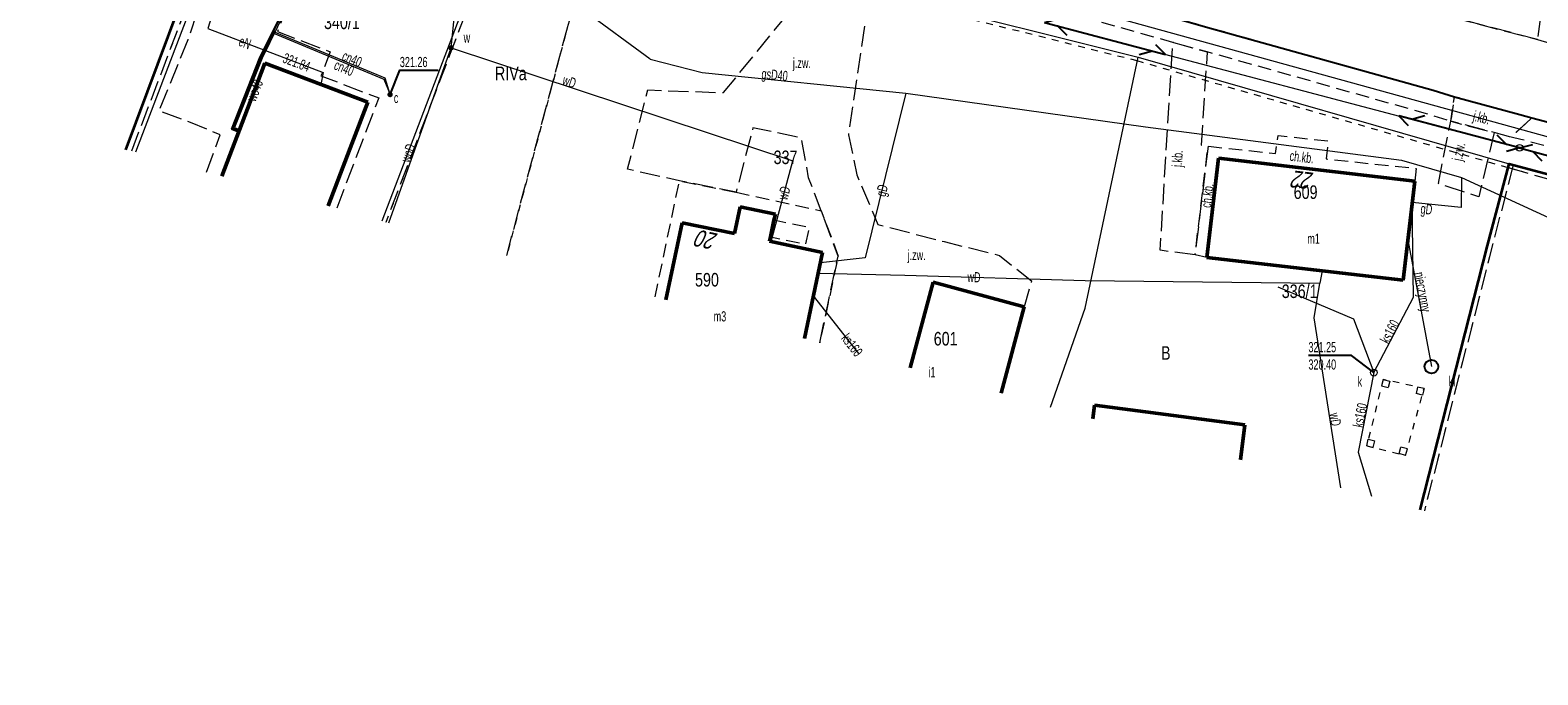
# Model space of a CAD drawing. Header units: metres. Extents: x 7428509 to 7430603, y 5527625 to 5529161.
# Tile 6 of 29: x 7428811 to 7428922, y 5529005 to 5529053. Entities that reach past the tile are written whole.
import ezdxf
from ezdxf.enums import TextEntityAlignment as Align

# ---------------------------------------------------------------- set-up
doc = ezdxf.new("R2010")
doc.units = ezdxf.units.M
doc.header["$MEASUREMENT"] = 0
for name, pattern in [('0.5_0.5', [1, 0.5, -0.5]), ('1.0_0.5', [1.5, 1, -0.5]), ('1.5_0.5', [2, 1.5, -0.5]), ('219-500', [0]), ('egkk-500', [2, 1.5, -0.5]), ('egug-500', [1, 0.5, -0.5]), ('otda_500', [1, 0.5, -0.5]), ('sutp_500', [0])]:
    doc.linetypes.add(name, pattern=pattern)
doc.layers.get('0').update_dxf_attribs({"color": 2, "linetype": 'CONTINUOUS', "lineweight": 5})
for name, color, linetype in [('210-oznaczenie konturu użytku gruntowego', 7, 'CONTINUOUS'), ('211-numer działki ewidencyjnej', 7, 'CONTINUOUS'), ('217-Granica konturu po granicy działki', 7, 'CONTINUOUS'), ('217-kontur klasyfikacyjny', 7, 'CONTINUOUS'), ('218-Granica użytku po granicy działki', 7, 'CONTINUOUS'), ('218-kontur użytku gruntowego', 7, 'CONTINUOUS'), ('219-działka ewidencyjna', 7, 'CONTINUOUS'), ('238-Punkt adresowy budynku', 7, 'CONTINUOUS'), ('312-budynek ewidencyjny', 7, 'CONTINUOUS'), ('312-oznaczenie budynku ewidencyjnego', 7, 'CONTINUOUS'), ('312-oznaczenie budynku ewidencyjnego-Atr117', 7, 'CONTINUOUS'), ('chodnik', 7, 'CONTINUOUS'), ('chodnik-Atr17', 7, 'CONTINUOUS'), ('ciepłownicze urządzenie techniczne', 7, 'CONTINUOUS'), ('ciepłownicze urządzenie techniczne-Atr17', 7, 'CONTINUOUS'), ('jezdnia', 7, 'CONTINUOUS'), ('jezdnia-Atr17', 7, 'CONTINUOUS'), ('krawężnik', 7, 'CONTINUOUS'), ('obszar utwardzony', 7, 'CONTINUOUS'), ('ogrodzenie trwałe', 7, 'CONTINUOUS'), ('osadnik  szambo', 7, 'CONTINUOUS'), ('osadnik  szambo-Atr17', 7, 'CONTINUOUS'), ('przewód ciepłowniczy', 7, 'CONTINUOUS'), ('przewód ciepłowniczy-Atr1', 7, 'CONTINUOUS'), ('przewód elektroenergetyczny podziemny', 7, 'CONTINUOUS'), ('przewód elektroenergetyczny podziemny-Atr1', 7, 'CONTINUOUS'), ('przewód gazowy', 7, 'CONTINUOUS'), ('przewód gazowy-Atr1', 7, 'CONTINUOUS'), ('przewód kanalizacyjny', 7, 'CONTINUOUS'), ('przewód kanalizacyjny-Atr1', 7, 'CONTINUOUS'), ('przewód kanalizacyjny-Atr6', 7, 'CONTINUOUS'), ('przewód telekomunikacyjny napowietrzny', 7, 'CONTINUOUS'), ('przewód wodociągowy', 7, 'CONTINUOUS'), ('przewód wodociągowy-Atr1', 7, 'CONTINUOUS'), ('rzędna', 7, 'CONTINUOUS'), ('rzędna-Atr2', 7, 'CONTINUOUS'), ('rzędna-Atr3', 7, 'CONTINUOUS'), ('słup przewodów napowietrznych', 7, 'CONTINUOUS'), ('wiata', 7, 'CONTINUOUS'), ('właz do komory lub kanału - okrągły', 7, 'CONTINUOUS'), ('właz do komory lub kanału - okrągły-Atr17', 7, 'CONTINUOUS'), ('zasuwa lub zawór', 7, 'CONTINUOUS'), ('zasuwa lub zawór-Atr17', 7, 'CONTINUOUS')]:
    doc.layers.add(name, color=color, linetype=linetype)
doc.styles.get("Standard").update_dxf_attribs({"font": 'Working1250', "width": 0.75})
doc.linetypes.add('902-500', pattern='A,3.75,0,[1,ksztalty.shx,S=0.5,R=0,X=0,Y=0],3.75', length=7.5)

# ---------------------------------------------------------------- blocks, each defined once
blk = doc.blocks.new('PW01')
at = {"linetype": 'Continuous', "lineweight": 13}
h = blk.add_hatch(color=0, dxfattribs=at)
edge = h.paths.add_edge_path()
edge.add_arc((0, 0), 0.045, 0, 360)
blk = doc.blocks.new('US25')
at = {"linetype": 'Continuous', "lineweight": 0}
h = blk.add_hatch(color=0, dxfattribs=at)
edge = h.paths.add_edge_path()
edge.add_arc((0, 0), 0.2, 0, 360)
blk = doc.blocks.new('US22')
at = {"color": 0, "linetype": 'Continuous', "lineweight": 13}
blk.add_circle((0, 0), 0.25, dxfattribs=at)
blk = doc.blocks.new('SUKM')
at = {"color": 0, "linetype": 'Continuous'}
blk.add_circle((0, 0), 0.5, dxfattribs=at)
blk = doc.blocks.new('US15')
at = {"color": 0, "linetype": 'Continuous', "lineweight": 13}
blk.add_circle((0, 0), 0.25, dxfattribs=at)
blk = doc.blocks.new('IB10')
at = {"color": 0, "linetype": 'Continuous', "lineweight": 13}
for p, q in [((0, 0), (0, 0.5)), ((0, 0.5), (0.5, 0.5)), ((0, 0), (0.5, 0)), ((0.5, 0), (0.5, 0.5))]:
    blk.add_line(p, q, dxfattribs=at)
blk = doc.blocks.new('SUTP')
at = {"color": 0, "linetype": 'Continuous'}
for p, q in [((0, 0), (0.866, 0.5)), ((0, 0), (9.232, 0)), ((1.866, -0.5), (1, 0)), ((7.366, -0.5), (8.232, 0)), ((9.232, 0), (8.366, 0.5))]:
    blk.add_line(p, q, dxfattribs=at)

msp = doc.modelspace()

# ---------------------------------------------------------------- linework, layer by layer
at = {"layer": '217-Granica konturu po granicy działki', "color": 3, "linetype": '1.5_0.5', "lineweight": 18}
for p, q in [((7428818.56, 5529043.65), (7428827.9, 5529068.16)), ((7428846.76, 5529063.12), (7428837.32, 5529038.38)), ((7428818.56, 5529043.65), (7428818.56, 5529043.65)), ((7428818.56, 5529043.65), (7428818.56, 5529043.65)), ((7428920.53, 5529042.63), (7428913.98, 5529017.1)), ((7428940.88, 5529036.5), (7428920.16, 5529042.41)), ((7428920.16, 5529042.41), (7428920.16, 5529042.41)), ((7428920.16, 5529042.41), (7428920.16, 5529042.41)), ((7428920.53, 5529042.63), (7428920.53, 5529042.63)), ((7428920.53, 5529042.63), (7428920.53, 5529042.63)), ((7428837.32, 5529038.38), (7428837.32, 5529038.38)), ((7428837.32, 5529038.38), (7428837.32, 5529038.38)), ((7428913.98, 5529017.1), (7428913.98, 5529017.1)), ((7428913.98, 5529017.1), (7428913.98, 5529017.1))]:
    msp.add_line(p, q, dxfattribs=at)
at = {"layer": '217-kontur klasyfikacyjny', "color": 92, "linetype": 'egkk-500', "lineweight": 18, "flags": 128}
msp.add_lwpolyline([(7428846.24, 5529035.93), (7428852.64, 5529059.98)], dxfattribs=at)
at = {"layer": '218-Granica użytku po granicy działki', "color": 3, "linetype": '0.5_0.5', "lineweight": 18}
for p, q in [((7428818.56, 5529043.65), (7428827.9, 5529068.16)), ((7428846.76, 5529063.12), (7428837.32, 5529038.38)), ((7428892.79, 5529050.29), (7428875.05, 5529054.73)), ((7428920.16, 5529042.41), (7428892.78, 5529050.29)), ((7428892.78, 5529050.29), (7428892.78, 5529050.29)), ((7428892.78, 5529050.29), (7428892.78, 5529050.29)), ((7428892.79, 5529050.29), (7428892.79, 5529050.29)), ((7428892.79, 5529050.29), (7428892.79, 5529050.29)), ((7428818.56, 5529043.65), (7428818.56, 5529043.65)), ((7428818.56, 5529043.65), (7428818.56, 5529043.65)), ((7428920.53, 5529042.63), (7428913.98, 5529017.1)), ((7428940.88, 5529036.5), (7428920.16, 5529042.41)), ((7428920.16, 5529042.41), (7428920.16, 5529042.41)), ((7428920.16, 5529042.41), (7428920.16, 5529042.41)), ((7428920.16, 5529042.41), (7428920.16, 5529042.41)), ((7428920.16, 5529042.41), (7428920.16, 5529042.41)), ((7428920.53, 5529042.63), (7428920.53, 5529042.63)), ((7428920.53, 5529042.63), (7428920.53, 5529042.63)), ((7428837.32, 5529038.38), (7428837.32, 5529038.38)), ((7428837.32, 5529038.38), (7428837.32, 5529038.38)), ((7428913.98, 5529017.1), (7428913.98, 5529017.1)), ((7428913.98, 5529017.1), (7428913.98, 5529017.1))]:
    msp.add_line(p, q, dxfattribs=at)
at = {"layer": '218-kontur użytku gruntowego', "color": 3, "linetype": 'egug-500', "lineweight": 18, "flags": 128}
msp.add_lwpolyline([(7428852.64, 5529059.98), (7428846.24, 5529035.93)], dxfattribs=at)
at = {"layer": '219-działka ewidencyjna', "color": 7, "linetype": '219-500', "lineweight": 18, "flags": 128}
for points in [[(7428828.18, 5529068.05), (7428818.84, 5529043.55)], [(7428837.05, 5529038.49), (7428846.48, 5529063.23)], [(7428875.12, 5529055.02), (7428892.86, 5529050.58)], [(7428888.95, 5529032.06), (7428892.86, 5529050.58)], [(7428892.86, 5529050.58), (7428920.24, 5529042.7)], [(7428913.69, 5529017.17), (7428920.24, 5529042.7)], [(7428940.96, 5529036.79), (7428920.24, 5529042.7)], [(7428886.39, 5529024.76), (7428888.95, 5529032.06)]]:
    msp.add_lwpolyline(points, dxfattribs=at)
at = {"layer": '312-budynek ewidencyjny', "color": 7, "linetype": 'Continuous', "lineweight": 50, "flags": 128}
for points in [[(7428827.1, 5529046.76), (7428828.39, 5529050.13)], [(7428828.39, 5529050.13), (7428835.98, 5529047.24)], [(7428825.2, 5529041.78), (7428827.1, 5529046.76)], [(7428835.98, 5529047.24), (7428834.69, 5529043.86)], [(7428834.69, 5529043.86), (7428833.06, 5529039.59)], [(7428897.92, 5529035.8), (7428898.77, 5529043.11)], [(7428898.77, 5529043.11), (7428913.27, 5529041.43)], [(7428913.27, 5529041.43), (7428912.42, 5529034.12)], [(7428863.05, 5529037.55), (7428863.47, 5529039.53)], [(7428863.47, 5529039.53), (7428866.07, 5529038.98)], [(7428865.97, 5529038.54), (7428865.72, 5529037.32)], [(7428866.07, 5529038.98), (7428865.97, 5529038.54)], [(7428857.98, 5529032.66), (7428859.18, 5529038.36)], [(7428859.18, 5529038.36), (7428863.05, 5529037.55)], [(7428865.72, 5529037.32), (7428865.65, 5529037)], [(7428865.65, 5529037), (7428869.56, 5529036.17)], [(7428869.56, 5529036.17), (7428868.22, 5529029.82)], [(7428912.42, 5529034.12), (7428897.92, 5529035.8)], [(7428876.02, 5529027.65), (7428877.71, 5529033.96)], [(7428877.71, 5529033.96), (7428884.43, 5529032.15)], [(7428884.43, 5529032.15), (7428882.73, 5529025.78)], [(7428889.51, 5529023.9), (7428889.64, 5529024.9)], [(7428889.64, 5529024.9), (7428900.73, 5529023.44)], [(7428900.73, 5529023.44), (7428900.4, 5529020.87)]]:
    msp.add_lwpolyline(points, dxfattribs=at)
at = {"layer": 'chodnik', "color": 7, "linetype": '1.0_0.5', "lineweight": 18, "flags": 128}
for points in [[(7428867.72, 5529061.37), (7428875.47, 5529059.17), (7428898.27, 5529052.69), (7428914.63, 5529048.13), (7428916.2, 5529047.65), (7428915.93, 5529045.84), (7428914.28, 5529046.36), (7428897.95, 5529050.95), (7428895.41, 5529051.66), (7428874.4, 5529057.56), (7428867.85, 5529059.47)], [(7428921.9, 5529046.09), (7428936.66, 5529042.21), (7428942.32, 5529040.67), (7428942.52, 5529038.73), (7428936.14, 5529040.45), (7428921.11, 5529044.5), (7428920.39, 5529044.67)], [(7428897.92, 5529035.8), (7428897.05, 5529035.98), (7428898.01, 5529044), (7428903, 5529043.46), (7428903.18, 5529044.78), (7428906.88, 5529044.39), (7428906.73, 5529043.06), (7428913.37, 5529042.36), (7428913.27, 5529041.43), (7428898.77, 5529043.11)]]:
    msp.add_lwpolyline(points, close=True, dxfattribs=at)
for points in [[(7428857.19, 5529032.88), (7428858.99, 5529041.45), (7428863.17, 5529040.61)], [(7428863.17, 5529040.61), (7428869.46, 5529039.24), (7428870.7, 5529035.9), (7428869.35, 5529029.5)], [(7428863.47, 5529039.53), (7428863.05, 5529037.55), (7428859.18, 5529038.36), (7428857.98, 5529032.66)], [(7428868.22, 5529029.82), (7428869.56, 5529036.17), (7428865.65, 5529037), (7428865.72, 5529037.32), (7428868.32, 5529036.77), (7428868.58, 5529038), (7428865.97, 5529038.54), (7428866.07, 5529038.98), (7428863.47, 5529039.53)]]:
    msp.add_lwpolyline(points, dxfattribs=at)
at = {"layer": 'jezdnia', "color": 7, "linetype": '1.5_0.5', "lineweight": 18, "flags": 128}
for points in [[(7429015.63, 5529029.45), (7429001, 5529026.47), (7428985.13, 5529029.83), (7428979.26, 5529031.13), (7428975.85, 5529032.01), (7428968.13, 5529033.91), (7428954.64, 5529037.37), (7428950.03, 5529038.62), (7428944.36, 5529040.12), (7428942.32, 5529040.67), (7428936.66, 5529042.21), (7428921.9, 5529046.09), (7428921.02, 5529046.33), (7428916.2, 5529047.65), (7428914.63, 5529048.13), (7428898.27, 5529052.69), (7428875.47, 5529059.17), (7428867.72, 5529061.37), (7428860.33, 5529063.43), (7428851.8, 5529065.86), (7428847.4, 5529067.1), (7428837.78, 5529069.77), (7428832.02, 5529071.41), (7428821.73, 5529074.23), (7428797.22, 5529080.42), (7428791.19, 5529081.86), (7428777.6, 5529085.09), (7428771.06, 5529086.54), (7428759, 5529089.42), (7428746.8, 5529092.23), (7428720.32, 5529098.44), (7428713.95, 5529099.92), (7428693.42, 5529104.68), (7428675.82, 5529108.68), (7428669.97, 5529110), (7428668.39, 5529110.33), (7428661.26, 5529111.82), (7428648.49, 5529114.43), (7428641.28, 5529115.77), (7428638.83, 5529116.19), (7428631.82, 5529117.34), (7428631.02, 5529117.52), (7428622.56, 5529118.69), (7428610.18, 5529120.34), (7428602.82, 5529121.31), (7428595.06, 5529122.29), (7428593.52, 5529122.49), (7428594.44, 5529128.03), (7428600.44, 5529127.28), (7428602.74, 5529126.94), (7428604.35, 5529126.69), (7428609.72, 5529125.92), (7428623.38, 5529124.18), (7428632.81, 5529122.78), (7428642.31, 5529121.18), (7428649.09, 5529119.81), (7428662.01, 5529117.4), (7428671.4, 5529115.31), (7428673.03, 5529114.97), (7428675.99, 5529114.33), (7428681.79, 5529113), (7428687.81, 5529111.65), (7428692.28, 5529110.63), (7428708.59, 5529106.6), (7428710.92, 5529106.22), (7428733.77, 5529100.81), (7428747.51, 5529097.6), (7428759.76, 5529094.89), (7428772.57, 5529091.85), (7428779.38, 5529090.33), (7428784.59, 5529089.2), (7428790.41, 5529087.8), (7428797.7, 5529086), (7428815.49, 5529081.58), (7428820.49, 5529080.14), (7428821.43, 5529079.81), (7428821.75, 5529079.94), (7428835.09, 5529076.32), (7428840.65, 5529074.81), (7428848.45, 5529072.58), (7428849.67, 5529072.26), (7428854.01, 5529071.08), (7428858.27, 5529069.82), (7428861.94, 5529068.73), (7428869.5, 5529066.58), (7428881.5, 5529063.23), (7428893.64, 5529059.8), (7428899.4, 5529058.13), (7428905.64, 5529056.41), (7428913.55, 5529054.17), (7428922.32, 5529051.87), (7428925.06, 5529051.09), (7428926.35, 5529050.74), (7428936.07, 5529048.03), (7428941.47, 5529046.47), (7428945.91, 5529045.28), (7428956.38, 5529042.62), (7428964.97, 5529040.42), (7428969.89, 5529039.16), (7428977.32, 5529037.55), (7428984.24, 5529035.82), (7429002.22, 5529031.88), (7429011.21, 5529030.26)], [(7428922.32, 5529051.87), (7428913.55, 5529054.17), (7428915.79, 5529056.45), (7428919.75, 5529055.51), (7428922.13, 5529061.61), (7428923.91, 5529060.42), (7428922.75, 5529054.99)], [(7428897.05, 5529035.98), (7428894.48, 5529036.32), (7428895.41, 5529051.66), (7428897.95, 5529050.95), (7428897.5, 5529044.08), (7428898.01, 5529044)], [(7428916.2, 5529047.65), (7428921.02, 5529046.33), (7428921.9, 5529046.09), (7428920.39, 5529044.67), (7428919.14, 5529045.01), (7428915.93, 5529045.84)], [(7428915.01, 5529041.24), (7428915.93, 5529045.84), (7428919.14, 5529045.01), (7428918, 5529040.27)]]:
    msp.add_lwpolyline(points, close=True, dxfattribs=at)
for points in [[(7428869.35, 5529029.5), (7428870.7, 5529035.9), (7428869.46, 5529039.24), (7428868.52, 5529041.67), (7428868, 5529044.62), (7428864.42, 5529045.35), (7428863.17, 5529040.61), (7428858.99, 5529041.45), (7428855.16, 5529042.3), (7428856.65, 5529048.15), (7428862.24, 5529047.95), (7428868.57, 5529055.69), (7428868.79, 5529056.69), (7428867.85, 5529059.47)], [(7428867.85, 5529059.47), (7428874.4, 5529057.56), (7428873.09, 5529055.78), (7428871.46, 5529044.84), (7428872.09, 5529041.89), (7428873.64, 5529038.22), (7428878.52, 5529036.97), (7428882.61, 5529035.95), (7428884.98, 5529034.07), (7428884.43, 5529032.15), (7428877.71, 5529033.96), (7428876.02, 5529027.65)]]:
    msp.add_lwpolyline(points, dxfattribs=at)
at = {"layer": 'krawężnik', "color": 7, "linetype": 'Continuous', "lineweight": 25, "flags": 128}
msp.add_lwpolyline([(7428832.02, 5529071.41), (7428837.78, 5529069.77), (7428847.4, 5529067.1), (7428851.8, 5529065.86), (7428860.33, 5529063.43), (7428867.72, 5529061.37), (7428875.47, 5529059.17), (7428898.27, 5529052.69), (7428914.63, 5529048.13), (7428916.2, 5529047.65), (7428921.02, 5529046.33), (7428921.9, 5529046.09), (7428936.66, 5529042.21), (7428942.32, 5529040.67), (7428944.36, 5529040.12), (7428950.03, 5529038.62), (7428954.64, 5529037.37), (7428968.13, 5529033.91), (7428975.85, 5529032.01), (7428979.26, 5529031.13), (7428985.13, 5529029.83), (7429001, 5529026.47)], dxfattribs=at)
at = {"layer": 'obszar utwardzony', "color": 7, "linetype": '1.5_0.5', "lineweight": 18, "flags": 128}
for points in [[(7428824.07, 5529042.09), (7428825.09, 5529044.83), (7428822.89, 5529045.75), (7428820.57, 5529046.6), (7428822.73, 5529051.87), (7428824.48, 5529057.06), (7428827.39, 5529058.61), (7428831.14, 5529068.02), (7428832.17, 5529069.5), (7428836.01, 5529068.44)], [(7428836.01, 5529068.44), (7428836.45, 5529068.32), (7428835.34, 5529065.61), (7428830.82, 5529057.87), (7428831.1, 5529057.03), (7428829.31, 5529052.46), (7428833.21, 5529050.97), (7428832.53, 5529049.2), (7428836.79, 5529047.56), (7428833.69, 5529039.42)], [(7428828.39, 5529050.13), (7428827.1, 5529046.76), (7428825.2, 5529041.78)], [(7428833.06, 5529039.59), (7428834.69, 5529043.86), (7428835.98, 5529047.24), (7428828.39, 5529050.13)]]:
    msp.add_lwpolyline(points, dxfattribs=at)
at = {"layer": 'ogrodzenie trwałe', "color": 7, "linetype": '902-500', "lineweight": 35, "flags": 128}
for points in [[(7428818.13, 5529043.74), (7428824.45, 5529060.67), (7428827.38, 5529068.85), (7428824.41, 5529069.66), (7428818.7, 5529071.06), (7428795.96, 5529076.14)], [(7428918.65, 5529036.68), (7428920.24, 5529042.7), (7428942.58, 5529036.76)], [(7428913.67, 5529017.18), (7428918.65, 5529036.68)]]:
    msp.add_lwpolyline(points, dxfattribs=at)
at = {"layer": 'przewód ciepłowniczy', "color": 212, "linetype": 'Continuous', "lineweight": 18, "flags": 128}
for points in [[(7428832.14, 5529058.85), (7428828, 5529050.57), (7428825.89, 5529045.26), (7428826.45, 5529045.04)], [(7428826.49, 5529045.13), (7428826.02, 5529045.31), (7428828.09, 5529050.53), (7428832.14, 5529058.85)], [(7428837.63, 5529047.81), (7428837.26, 5529049.02), (7428828.98, 5529052.47), (7428828.04, 5529050.55), (7428825.95, 5529045.28), (7428826.47, 5529045.09)], [(7428826.51, 5529045.18), (7428826.08, 5529045.34), (7428828.13, 5529050.51), (7428829.03, 5529052.34), (7428837.18, 5529048.94), (7428837.63, 5529047.81)]]:
    msp.add_lwpolyline(points, dxfattribs=at)
at = {"layer": 'przewód elektroenergetyczny podziemny', "color": 1, "linetype": 'Continuous', "lineweight": 18, "flags": 128}
msp.add_lwpolyline([(7428828.7, 5529068.26), (7428828.81, 5529068.03), (7428828.56, 5529066.69), (7428824.18, 5529052.68), (7428832.69, 5529049.44), (7428832.51, 5529048.56)], dxfattribs=at)
at = {"layer": 'przewód gazowy', "color": 52, "linetype": 'Continuous', "lineweight": 18, "flags": 128}
for points in [[(7428856.82, 5529050.41), (7428851.94, 5529054), (7428839.68, 5529059.32), (7428823.08, 5529065.52), (7428811.59, 5529068.96), (7428800.09, 5529071.47), (7428769.83, 5529077.88), (7428758.94, 5529081.35), (7428712.94, 5529089.13), (7428707.02, 5529089.65), (7428685.79, 5529095.61), (7428676.7, 5529097.87), (7428657.84, 5529101.45)], [(7428856.82, 5529050.41), (7428860.66, 5529049.44), (7428875.7, 5529047.92), (7428893.39, 5529045.44), (7428912.29, 5529042.96), (7428916.71, 5529041.68), (7428927.75, 5529036.62), (7428938.87, 5529034.22), (7428945.03, 5529032.49), (7428961.17, 5529026.39), (7428974.42, 5529022.11), (7428979.93, 5529020.32), (7428994.47, 5529017.68), (7429003.63, 5529016.19), (7429012.97, 5529015.14), (7429028.55, 5529013.23), (7429038.38, 5529012.15), (7429047.47, 5529010.87), (7429058.05, 5529009.69), (7429072.39, 5529007.84), (7429089.54, 5529005.61), (7429094.7, 5529005.01)], [(7428875.7, 5529047.92), (7428872.71, 5529035.76), (7428869.4, 5529035.4)], [(7428916.71, 5529041.68), (7428916.69, 5529039.49), (7428913.09, 5529039.85)]]:
    msp.add_lwpolyline(points, dxfattribs=at)
at = {"layer": 'przewód kanalizacyjny', "color": 34, "linetype": 'Continuous', "lineweight": 18, "flags": 128}
for points in [[(7428617.93, 5529118.39), (7428657.29, 5529111.62), (7428696.62, 5529102.95), (7428732.4, 5529094.35), (7428775.64, 5529084.5), (7428818.37, 5529074.13), (7428846.73, 5529066.34), (7428891.82, 5529053.31), (7428933.55, 5529041.82), (7428977.84, 5529030.47), (7428999.53, 5529025.82), (7429019.83, 5529022.03)], [(7428910.25, 5529027.3), (7428913.18, 5529032.86), (7428913.09, 5529039.89)], [(7428912.77, 5529037.1), (7428914.5, 5529027.74)], [(7428872.24, 5529028.7), (7428868.89, 5529032.97)], [(7428903.16, 5529033.63), (7428908.74, 5529031.26), (7428910.25, 5529027.3), (7428909.08, 5529021.44), (7428910.07, 5529018.18)]]:
    msp.add_lwpolyline(points, dxfattribs=at)
at = {"layer": 'przewód telekomunikacyjny napowietrzny', "color": 30, "linetype": 'sutp_500', "lineweight": 18, "flags": 128}
for points in [[(7428885.94, 5529053.13), (7428921.01, 5529043.88)], [(7428921.01, 5529043.88), (7428960.5, 5529033.04)]]:
    msp.add_lwpolyline(points, dxfattribs=at)
at = {"layer": 'przewód wodociągowy', "color": 5, "linetype": 'Continuous', "lineweight": 18, "flags": 128}
for points in [[(7428837.54, 5529038.35), (7428842.13, 5529051.25), (7428842.61, 5529055.82), (7428836.34, 5529059.88), (7428833.38, 5529060.8), (7428825.75, 5529063.22), (7428810.34, 5529068.07), (7428778.01, 5529075.72), (7428767.16, 5529078.06), (7428762.56, 5529074.73), (7428755.27, 5529075.72), (7428695.13, 5529092.31), (7428684.9, 5529095.94), (7428683.96, 5529096.04), (7428675.98, 5529097.91), (7428648.97, 5529101.94), (7428642.74, 5529088.83)], [(7428833.38, 5529060.8), (7428832.18, 5529058.66), (7428828.18, 5529050.49), (7428826.15, 5529045.37), (7428826.52, 5529045.23)], [(7428842.13, 5529051.25), (7428867.35, 5529042.92)], [(7428865.76, 5529036.97), (7428867.35, 5529042.92)], [(7428869.24, 5529034.63), (7428875.62, 5529034.5), (7428888.94, 5529034.09), (7428906.27, 5529033.89)], [(7428906.43, 5529034.81), (7428906.27, 5529033.89)], [(7428907.82, 5529018.81), (7428905.85, 5529031.33), (7428906.27, 5529033.89)]]:
    msp.add_lwpolyline(points, dxfattribs=at)
at = {"layer": 'rzędna-Atr2', "color": 7, "flags": 128}
for points in [[(7428837.63, 5529047.81), (7428838.35, 5529049.6), (7428841.17, 5529049.6)], [(7428910.25, 5529027.3), (7428908.59, 5529028.57), (7428905.42, 5529028.57)]]:
    msp.add_lwpolyline(points, dxfattribs=at)
at = {"layer": 'wiata', "color": 7, "linetype": 'otda_500', "lineweight": 18, "flags": 128}
msp.add_lwpolyline([(7428910.94, 5529026.8), (7428909.72, 5529021.91), (7428912.59, 5529021.19), (7428913.96, 5529026.13)], close=True, dxfattribs=at)

# ---------------------------------------------------------------- block references
at = {"layer": 'ciepłownicze urządzenie techniczne', "color": 212, "linetype": 'Continuous', "lineweight": 18}
msp.add_blockref('US25', (7428837.63, 5529047.81), dxfattribs=at)
at = {"layer": 'osadnik  szambo', "color": 34, "linetype": 'Continuous', "lineweight": 18}
msp.add_blockref('SUKM', (7428914.5, 5529027.74), dxfattribs=at)
at = {"layer": 'przewód telekomunikacyjny napowietrzny', "color": 30, "linetype": 'Continuous', "lineweight": 18}
for p, rotation in [((7428885.94, 5529053.13), 345.224), ((7428921.01, 5529043.88), 165.224), ((7428921.01, 5529043.88), 344.65)]:
    msp.add_blockref('SUTP', p, dxfattribs=dict(at, rotation=rotation))
at = {"layer": 'rzędna', "color": 1, "linetype": 'Continuous', "lineweight": 18}
msp.add_blockref('PW01', (7428832.69, 5529049.44), dxfattribs=at)
at = {"layer": 'rzędna', "color": 212, "linetype": 'Continuous', "lineweight": 18}
msp.add_blockref('PW01', (7428837.63, 5529047.81), dxfattribs=at)
at = {"layer": 'rzędna', "color": 34, "linetype": 'Continuous', "lineweight": 18, "rotation": 180}
msp.add_blockref('PW01', (7428910.25, 5529027.3), dxfattribs=at)
at = {"layer": 'słup przewodów napowietrznych', "color": 7, "linetype": 'Continuous', "lineweight": 18}
msp.add_blockref('US15', (7428921.01, 5529043.88), dxfattribs=at)
at = {"layer": 'wiata', "color": 7, "linetype": 'Continuous', "lineweight": 18}
for p, rotation in [((7428910.94, 5529026.8), 255.991), ((7428913.96, 5529026.13), 167.491), ((7428909.72, 5529021.91), 345.917), ((7428912.59, 5529021.19), 74.5)]:
    msp.add_blockref('IB10', p, dxfattribs=dict(at, rotation=rotation))
at = {"layer": 'właz do komory lub kanału - okrągły', "color": 7, "linetype": 'Continuous', "lineweight": 18, "rotation": 180}
msp.add_blockref('US22', (7428910.25, 5529027.3), dxfattribs=at)
at = {"layer": 'zasuwa lub zawór', "color": 5, "linetype": 'Continuous', "lineweight": 18}
msp.add_blockref('US25', (7428842.13, 5529051.25), dxfattribs=at)

# ---------------------------------------------------------------- texts
at = {"layer": '210-oznaczenie konturu użytku gruntowego', "color": 3, "linetype": 'Continuous', "lineweight": 18, "width": 0.79}
for s, p in [('RIVa', (7428845.37, 5529048.87)), ('B', (7428894.54, 5529028.25))]:
    msp.add_text(s, height=1, dxfattribs=at).set_placement(p)
at = {"layer": '211-numer działki ewidencyjnej', "color": 7, "linetype": 'Continuous', "lineweight": 18, "width": 0.79}
for s, p in [('340/1', (7428832.75, 5529053.64)), ('337', (7428865.94, 5529043.68)), ('336/1', (7428903.45, 5529033.8))]:
    msp.add_text(s, height=1, dxfattribs=at).set_placement(p, align=Align.TOP_LEFT)
at = {"layer": '238-Punkt adresowy budynku', "color": 7, "linetype": 'Continuous', "lineweight": 25, "oblique": 15, "width": 0.79}
for s, rotation, p in [('22', 173.388, (7428905.13, 5529042.12)), ('20', 168.175, (7428861.17, 5529037.69))]:
    msp.add_text(s, height=1.25, rotation=rotation, dxfattribs=at).set_placement(p, align=Align.CENTER)
at = {"layer": '312-oznaczenie budynku ewidencyjnego', "color": 7, "linetype": 'Continuous', "lineweight": 18, "width": 0.79}
for s, p in [('609', (7428904.33, 5529040.11)), ('590', (7428860.14, 5529033.65)), ('601', (7428877.76, 5529029.3))]:
    msp.add_text(s, height=1, dxfattribs=at).set_placement(p)
at = {"layer": '312-oznaczenie budynku ewidencyjnego-Atr117', "color": 7, "width": 0.667}
for s, p in [('m1', (7428905.8, 5529037.18)), ('m3', (7428861.98, 5529031.45)), ('i1', (7428877.63, 5529027.33))]:
    msp.add_text(s, height=0.75, dxfattribs=at).set_placement(p, align=Align.MIDDLE_CENTER)
at = {"layer": 'chodnik-Atr17', "color": 7, "width": 0.667}
for rotation, p in [(353.391, (7428904, 5529042.93)), (83.367, (7428898.22, 5529039.43))]:
    msp.add_text('ch.kb.', height=0.75, rotation=rotation, dxfattribs=at).set_placement(p)
at = {"layer": 'ciepłownicze urządzenie techniczne-Atr17', "color": 212, "width": 0.667}
msp.add_text('c', height=0.75, dxfattribs=at).set_placement((7428837.91, 5529047.19))
at = {"layer": 'jezdnia-Atr17', "color": 7, "width": 0.667}
msp.add_text('j.zw.', height=0.75, dxfattribs=at).set_placement((7428867.36, 5529050.14), align=Align.MIDDLE_LEFT)
msp.add_text('j.zw.', height=0.75, dxfattribs=at).set_placement((7428867.36, 5529050.14), align=Align.MIDDLE_LEFT)
for s, rotation, p in [('j.kb.', 345.63, (7428917.52, 5529045.9)), ('j.zw.', 78.69, (7428916.75, 5529042.87)), ('j.kb.', 86.53, (7428896.08, 5529042.45))]:
    msp.add_text(s, height=0.75, rotation=rotation, dxfattribs=at).set_placement(p)
msp.add_text('j.zw.', height=0.75, dxfattribs=at).set_placement((7428875.83, 5529035.6))
msp.add_text('j.zw.', height=0.75, dxfattribs=at).set_placement((7428875.83, 5529035.6))
at = {"layer": 'osadnik  szambo-Atr17', "color": 34, "width": 0.667}
msp.add_text('kl', height=0.75, dxfattribs=at).set_placement((7428915.77, 5529026.29))
at = {"layer": 'przewód ciepłowniczy-Atr1', "color": 212, "width": 0.667}
msp.add_text('cn40', height=0.75, rotation=337.38, dxfattribs=at).set_placement((7428834.01, 5529050.37))
msp.add_text('cn40', height=0.75, rotation=337.355, dxfattribs=at).set_placement((7428833.71, 5529050.39), align=Align.TOP_LEFT)
at = {"layer": 'przewód elektroenergetyczny podziemny-Atr1', "color": 1, "width": 0.667}
msp.add_text('eN', height=0.75, rotation=339.157, dxfattribs=at).set_placement((7428826.52, 5529051.79), align=Align.MIDDLE_LEFT)
at = {"layer": 'przewód gazowy-Atr1', "color": 40, "width": 0.667}
msp.add_text('gsD40', height=0.75, rotation=354.153, dxfattribs=at).set_placement((7428865.02, 5529048.99))
msp.add_text('gD', height=0.75, rotation=76.186, dxfattribs=at).set_placement((7428873.83, 5529040.32), align=Align.MIDDLE_LEFT)
msp.add_text('gD', height=0.75, rotation=-5.794, dxfattribs=at).set_placement((7428913.75, 5529039.78), align=Align.TOP_LEFT)
at = {"layer": 'przewód kanalizacyjny-Atr1', "color": 34, "width": 0.667}
for rotation, p in [(62.211, (7428911.34, 5529029.36)), (78.708, (7428909.43, 5529023.21))]:
    msp.add_text('ks160', height=0.75, rotation=rotation, dxfattribs=at).set_placement(p)
msp.add_text('ks160', height=0.75, rotation=308.089, dxfattribs=at).set_placement((7428871.18, 5529030.04), align=Align.MIDDLE_LEFT)
at = {"layer": 'przewód kanalizacyjny-Atr6', "color": 7, "width": 0.667}
msp.add_text('nieczynny', height=0.75, rotation=-79.502, dxfattribs=at).set_placement((7428913.22, 5529034.64))
at = {"layer": 'przewód wodociągowy-Atr1', "color": 5, "width": 0.667}
msp.add_text('wo40', height=0.75, rotation=68.372, dxfattribs=at).set_placement((7428827, 5529047.51), align=Align.TOP_LEFT)
for s, rotation, p in [('wD', -18.346, (7428850.29, 5529048.56)), ('woD', 70.323, (7428839.1, 5529042.74)), ('wD', -81.137, (7428906.96, 5529024.27)), ('wD', -81.137, (7428906.96, 5529024.27))]:
    msp.add_text(s, height=0.75, rotation=rotation, dxfattribs=at).set_placement(p)
for rotation, p in [(75.039, (7428866.59, 5529040.08)), (-1.763, (7428880.25, 5529034.36))]:
    msp.add_text('wD', height=0.75, rotation=rotation, dxfattribs=at).set_placement(p, align=Align.MIDDLE_LEFT)
at = {"layer": 'rzędna-Atr2', "color": 1, "width": 0.667}
msp.add_text('321.84', height=0.75, rotation=339.157, dxfattribs=at).set_placement((7428829.77, 5529050.55), align=Align.MIDDLE_LEFT)
at = {"layer": 'rzędna-Atr2', "color": 212, "width": 0.667}
msp.add_text('321.26', height=0.75, dxfattribs=at).set_placement((7428838.35, 5529049.61), align=Align.BOTTOM_LEFT)
at = {"layer": 'rzędna-Atr2', "color": 34, "width": 0.667}
msp.add_text('321.25', height=0.75, dxfattribs=at).set_placement((7428905.42, 5529028.58), align=Align.BOTTOM_LEFT)
at = {"layer": 'rzędna-Atr3', "color": 34, "width": 0.667}
msp.add_text('320.40', height=0.75, dxfattribs=at).set_placement((7428905.42, 5529027.3), align=Align.BOTTOM_LEFT)
at = {"layer": 'właz do komory lub kanału - okrągły-Atr17', "color": 7, "width": 0.667}
msp.add_text('k', height=0.75, dxfattribs=at).set_placement((7428909.05, 5529026.27))
at = {"layer": 'zasuwa lub zawór-Atr17', "color": 5, "width": 0.667}
msp.add_text('w', height=0.75, dxfattribs=at).set_placement((7428843.06, 5529051.64))

doc.saveas('drawing.dxf')
